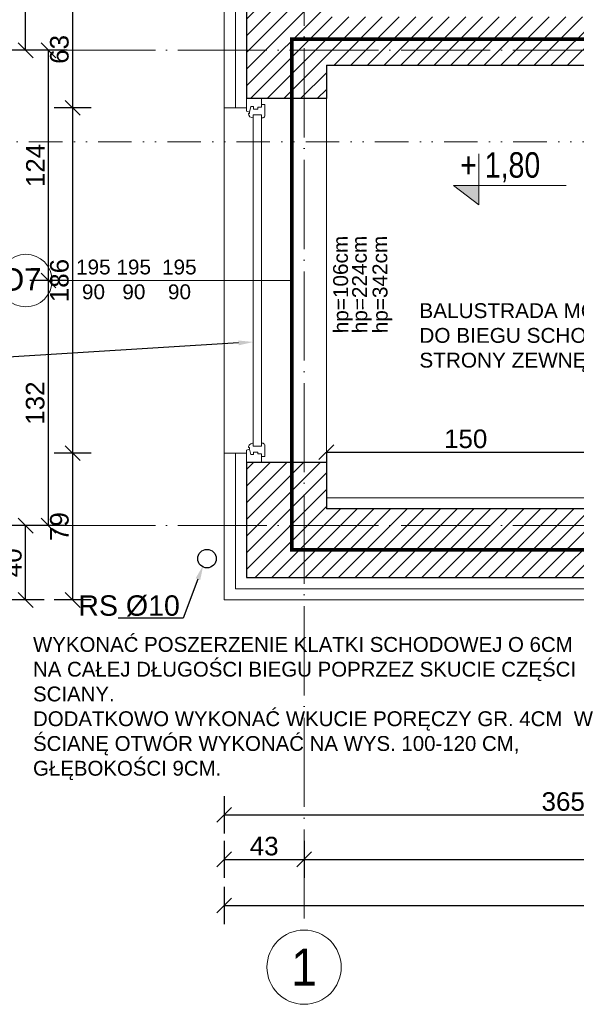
# Model space of a CAD drawing. Header units: millimetres. Extents: x -2720 to 125583, y -8970 to 34912.
# Tile 65 of 105: x 19765 to 20064, y 17932 to 18462. Entities that reach past the tile are written whole.
import ezdxf
from ezdxf import colors
from ezdxf.entities.mleader import LeaderData, LeaderLine
from ezdxf.enums import TextEntityAlignment as Align
from ezdxf.math import Vec2, Vec3

# ---------------------------------------------------------------- set-up
doc = ezdxf.new("R2010")
doc.units = ezdxf.units.MM
for name, pattern in [('1KS_2KP-50', [37.05, 12, 6, -6.35, 0, -6.35, 0, -6.35]), ('ACAD_ISO02W100', [15, 12, -3]), ('ACAD_ISO03W100', [30, 12, -18]), ('ACAD_ISO04W100', [30, 24, -3, 0, -3]), ('Osie$0$CONTINOUS', [0])]:
    doc.linetypes.add(name, pattern=pattern)
doc.layers.add('000_HATCH', color=253, linetype='Continuous', lineweight=5, transparency=0.5)
for name, color, linetype, lineweight, true_color in [('A_DZIAŁOWA_PROJEKTOWANE', 7, 'Continuous', 18, 0x007cb0), ('A_HATCH', 7, 'Continuous', 5, 0x999999), ('A_IZOLEACJA TERMI_PROJEKTOWANA', 7, 'Continuous', 15, 0x0089b6), ('A_PPOŻ', 1, 'ACAD_ISO02W100', 30, 0xff0000)]:
    doc.layers.add(name, color=color, linetype=linetype, lineweight=lineweight, true_color=true_color)
for name, color, linetype, lineweight in [('A_KONST_ISTNIEJĄCE', 83, 'Continuous', 25), ('A_LINIA PRZEKROJOWA', 223, '1KS_2KP-50', 15), ('A_OPISY', 40, 'Continuous', 9), ('A_OSIE KONSTRUKCYJNE', 150, 'ACAD_ISO04W100', 5), ('A_STOLARKA OKIENNA', 141, 'Continuous', 15), ('A_WIDOK', 141, 'Continuous', 13), ('A_WYMIAROWANIE', 7, 'Continuous', 9)]:
    doc.layers.add(name, color=color, linetype=linetype, lineweight=lineweight)
doc.layers.add('A_RYNNY', color=71, linetype='Continuous')
doc.styles.add('APLUS', font='arial.ttf', dxfattribs={"width": 0.6})
doc.styles.add('DEMIURG_100_opisy', font='arial.ttf', dxfattribs={"width": 0.9, "height": 20})
doc.styles.get("Standard").update_dxf_attribs({"font": 'arial.ttf'})
doc.linetypes.add('BATTING', pattern='A,0.0001,-0.1,[134,ltypeshp.shx,S=0.1,R=0,X=-0.1,Y=0],-0.2,[134,ltypeshp.shx,S=0.1,R=180,X=0.1,Y=0],-0.1', length=0.4001)
doc.dimstyles.new('1 do 100', dxfattribs={"dimtxt": 10, "dimasz": 8, "dimexe": 10, "dimexo": 10, "dimgap": 2, "dimtad": 1, "dimdec": 0, "dimtxsty": 'Standard', "dimblk": 'OBLIQUE', "dimcen": 2.5, "dimadec": 0, "dimazin": 0, "dimtfac": 1, "dimtdec": 0, "dimtmove": 0, "dimatfit": 3, "dimldrblk": 'OBLIQUE', "dimfxl": 10, "dimfxlon": 1, "dimarcsym": 0})
pattern_1 = [(45, (-3039.768, 690.5185), (-4.490128, 4.490128), [])]

# ---------------------------------------------------------------- blocks, each defined once
blk = doc.blocks.new('*U138')
at = {"color": 144}
for p, q in [((-28, 0), (-28, -8)), ((-28, 0), (-21.32, 0)), ((-28, 0), (-28, -8)), ((-21.32, 0), (-20.74, -1.55)), ((161.32, 0), (160.74, -1.55)), ((168, 0), (161.32, 0)), ((168, 0), (168, -8)), ((-23.76, -2.4), (-20.74, -1.55)), ((-23.76, -3.73), (-23.76, -2.4)), ((-22.39, -3.73), (-23.76, -3.73)), ((-22.39, -6.06), (-22.39, -3.73)), ((-20.74, -1.55), (-19.89, -1.55)), ((-19.89, -1.55), (-19.99, -1.01)), ((-19.25, -7.98), (-19.25, -3.66)), ((-19.25, -3.66), (-17.62, -3.66)), ((159.25, -3.66), (157.62, -3.66)), ((159.25, -7.98), (159.25, -3.66)), ((159.89, -1.55), (159.99, -1.01)), ((160.74, -1.55), (159.89, -1.55)), ((163.76, -2.4), (160.74, -1.55)), ((162.39, -6.06), (162.39, -3.73)), ((162.39, -3.73), (163.76, -3.73)), ((163.76, -3.73), (163.76, -2.4)), ((-28, -8), (-24.8, -8)), ((-24.8, -8), (-24.8, -9.92)), ((-24.8, -8), (-23.41, -8)), ((-24.8, -9.92), (-18.94, -9.92)), ((-23.41, -8), (-23.41, -6.06)), ((-23.41, -6.06), (-22.39, -6.06)), ((-17.66, -7.98), (-19.25, -7.98)), ((-17.66, -9.03), (-17.66, -7.98)), ((157.66, -9.03), (157.66, -7.98)), ((157.66, -7.98), (159.25, -7.98)), ((164.8, -9.92), (158.94, -9.92)), ((163.41, -6.06), (162.39, -6.06)), ((163.41, -8), (163.41, -6.06)), ((164.8, -8), (163.41, -8)), ((168, -8), (164.8, -8)), ((164.8, -8), (164.8, -9.92))]:
    blk.add_line(p, q, dxfattribs=at)
blk.add_lwpolyline([(-19.25, -3.66), (159.25, -3.66), (159.25, -7.98), (-19.25, -7.98)], close=True, dxfattribs=at)
for centre, radius, start, end in [((-20.13, -3.52), 2.51, 356.8105, 86.8105), ((160.13, -3.52), 2.51, 93.1895, 183.1895), ((-19.03, -8.42), 1.5, 273.3553, 335.6854), ((159.03, -8.42), 1.5, 204.3146, 266.6447)]:
    blk.add_arc(centre, radius, start, end, dxfattribs=at)
blk = doc.blocks.new('*U8')
blk.add_hatch(color=256).paths.add_polyline_path([(0, 0.1532), (-0.198, 0.1532), (0, 0)])
blk.add_line((0, 0.1532), (0, 0.4))
blk.add_lwpolyline([(0, 0.1532), (0, 0), (-0.198, 0.1532), (0.6852, 0.1532)])
at = {"style": 'APLUS', "width": 0.8}
blk.add_attdef('%%P_0.00', text='', height=0.2, dxfattribs=at).set_placement((-0.1457, 0.1532), align=Align.BOTTOM_LEFT)
blk = doc.blocks.new('_Oblique')
at = {"color": 0, "linetype": 'ByBlock', "lineweight": -2}
blk.add_line((-0.5, -0.5), (0.5, 0.5), dxfattribs=at)
blk = doc.blocks.new('*D442')
at = {"layer": 'A_WYMIAROWANIE', "color": 0, "lineweight": -2, "ltscale": 2, "transparency": 16777216}
for p, q in [((19803.16, 18477.66), (19783.16, 18477.66)), ((19793.16, 18477.66), (19793.16, 18414.66)), ((19803.16, 18414.66), (19783.16, 18414.66))]:
    blk.add_line(p, q, dxfattribs=at)
at = {"layer": 'Defpoints', "color": 0, "ltscale": 2, "transparency": 16777216}
for p in [(19874.77, 18477.66), (19793.16, 18414.66), (19874.77, 18414.66)]:
    blk.add_point(p, dxfattribs=at)
at = {"layer": 'A_WYMIAROWANIE', "color": 0, "lineweight": -2, "ltscale": 2, "transparency": 16777216, "xscale": 8, "yscale": 8, "zscale": 8}
for p, rotation in [((19793.16, 18477.66), 90), ((19793.16, 18414.66), 270)]:
    blk.add_blockref('_Oblique', p, dxfattribs=dict(at, rotation=rotation))
at = {"layer": 'A_WYMIAROWANIE', "color": 0, "ltscale": 2, "transparency": 16777216, "insert": (19786.05, 18446.16), "char_height": 10, "attachment_point": 5, "rotation": 90}
blk.add_mtext('63', dxfattribs=at)
blk = doc.blocks.new('*D443')
at = {"layer": 'A_WYMIAROWANIE', "color": 0, "lineweight": -2, "ltscale": 2, "transparency": 16777216}
for p, q in [((19803.16, 18414.66), (19783.16, 18414.66)), ((19793.16, 18414.66), (19793.16, 18228.66)), ((19803.16, 18228.66), (19783.16, 18228.66))]:
    blk.add_line(p, q, dxfattribs=at)
at = {"layer": 'Defpoints', "color": 0, "ltscale": 2, "transparency": 16777216}
for p in [(19874.77, 18414.66), (19793.16, 18228.66), (19874.77, 18228.66)]:
    blk.add_point(p, dxfattribs=at)
at = {"layer": 'A_WYMIAROWANIE', "color": 0, "lineweight": -2, "ltscale": 2, "transparency": 16777216, "xscale": 8, "yscale": 8, "zscale": 8}
for p, rotation in [((19793.16, 18414.66), 90), ((19793.16, 18228.66), 270)]:
    blk.add_blockref('_Oblique', p, dxfattribs=dict(at, rotation=rotation))
at = {"layer": 'A_WYMIAROWANIE', "color": 0, "ltscale": 2, "transparency": 16777216, "insert": (19786.06, 18321.66), "char_height": 10, "attachment_point": 5, "rotation": 90}
blk.add_mtext('186', dxfattribs=at)
blk = doc.blocks.new('*D444')
at = {"layer": 'A_WYMIAROWANIE', "color": 0, "lineweight": -2, "ltscale": 2, "transparency": 16777216}
for p, q in [((19803.16, 18228.66), (19783.16, 18228.66)), ((19793.16, 18228.66), (19793.16, 18149.66)), ((19803.16, 18149.66), (19783.16, 18149.66))]:
    blk.add_line(p, q, dxfattribs=at)
at = {"layer": 'Defpoints', "color": 0, "ltscale": 2, "transparency": 16777216}
for p in [(19874.77, 18228.66), (19793.16, 18149.66), (19874.77, 18149.66)]:
    blk.add_point(p, dxfattribs=at)
at = {"layer": 'A_WYMIAROWANIE', "color": 0, "lineweight": -2, "ltscale": 2, "transparency": 16777216, "xscale": 8, "yscale": 8, "zscale": 8}
for p, rotation in [((19793.16, 18228.66), 90), ((19793.16, 18149.66), 270)]:
    blk.add_blockref('_Oblique', p, dxfattribs=dict(at, rotation=rotation))
at = {"layer": 'A_WYMIAROWANIE', "color": 0, "ltscale": 2, "transparency": 16777216, "insert": (19786.06, 18189.16), "char_height": 10, "attachment_point": 5, "rotation": 90}
blk.add_mtext('79', dxfattribs=at)
blk = doc.blocks.new('*D445')
at = {"layer": 'A_WYMIAROWANIE', "color": 0, "lineweight": -2, "ltscale": 2, "transparency": 16777216}
for p, q in [((19777.86, 18189.66), (19757.86, 18189.66)), ((19767.86, 18149.66), (19767.86, 18189.66)), ((19777.86, 18149.66), (19757.86, 18149.66))]:
    blk.add_line(p, q, dxfattribs=at)
at = {"layer": 'Defpoints', "color": 0, "ltscale": 2, "transparency": 16777216}
for p in [(19767.86, 18189.66), (19874.77, 18189.66), (19874.77, 18149.66)]:
    blk.add_point(p, dxfattribs=at)
at = {"layer": 'A_WYMIAROWANIE', "color": 0, "lineweight": -2, "ltscale": 2, "transparency": 16777216, "xscale": 8, "yscale": 8, "zscale": 8}
for p, rotation in [((19767.86, 18189.66), 90), ((19767.86, 18149.66), 270)]:
    blk.add_blockref('_Oblique', p, dxfattribs=dict(at, rotation=rotation))
at = {"layer": 'A_WYMIAROWANIE', "color": 0, "ltscale": 2, "transparency": 16777216, "insert": (19760.75, 18169.66), "char_height": 10, "attachment_point": 5, "rotation": 90}
blk.add_mtext('40', dxfattribs=at)
blk = doc.blocks.new('*D446')
at = {"layer": 'A_WYMIAROWANIE', "color": 0, "lineweight": -2, "ltscale": 2, "transparency": 16777216}
for p, q in [((19790.13, 18321.66), (19770.13, 18321.66)), ((19780.13, 18189.66), (19780.13, 18321.66)), ((19790.13, 18189.66), (19770.13, 18189.66))]:
    blk.add_line(p, q, dxfattribs=at)
at = {"layer": 'Defpoints', "color": 0, "ltscale": 2, "transparency": 16777216}
for p in [(19780.13, 18321.66), (19874.77, 18321.66), (19897.12, 18189.66)]:
    blk.add_point(p, dxfattribs=at)
at = {"layer": 'A_WYMIAROWANIE', "color": 0, "lineweight": -2, "ltscale": 2, "transparency": 16777216, "xscale": 8, "yscale": 8, "zscale": 8}
for p, rotation in [((19780.13, 18321.66), 90), ((19780.13, 18189.66), 270)]:
    blk.add_blockref('_Oblique', p, dxfattribs=dict(at, rotation=rotation))
at = {"layer": 'A_WYMIAROWANIE', "color": 0, "ltscale": 2, "transparency": 16777216, "insert": (19773.02, 18255.66), "char_height": 10, "attachment_point": 5, "rotation": 90}
blk.add_mtext('132', dxfattribs=at)
blk = doc.blocks.new('*D447')
at = {"layer": 'A_WYMIAROWANIE', "color": 0, "lineweight": -2, "ltscale": 2, "transparency": 16777216}
for p, q in [((19790.13, 18445.66), (19770.13, 18445.66)), ((19780.13, 18321.66), (19780.13, 18445.66)), ((19790.13, 18321.66), (19770.13, 18321.66))]:
    blk.add_line(p, q, dxfattribs=at)
at = {"layer": 'Defpoints', "color": 0, "ltscale": 2, "transparency": 16777216}
for p in [(19780.13, 18445.66), (19882.95, 18445.66), (19874.77, 18321.66)]:
    blk.add_point(p, dxfattribs=at)
at = {"layer": 'A_WYMIAROWANIE', "color": 0, "lineweight": -2, "ltscale": 2, "transparency": 16777216, "xscale": 8, "yscale": 8, "zscale": 8}
for p, rotation in [((19780.13, 18445.66), 90), ((19780.13, 18321.66), 270)]:
    blk.add_blockref('_Oblique', p, dxfattribs=dict(at, rotation=rotation))
at = {"layer": 'A_WYMIAROWANIE', "color": 0, "ltscale": 2, "transparency": 16777216, "insert": (19773.11, 18383.66), "char_height": 10, "attachment_point": 5, "rotation": 90}
blk.add_mtext('124', dxfattribs=at)
blk = doc.blocks.new('*D448')
at = {"layer": 'A_WYMIAROWANIE', "color": 0, "lineweight": -2, "ltscale": 2, "transparency": 16777216}
for p, q in [((19777.86, 19609.66), (19757.86, 19609.66)), ((19767.86, 18445.66), (19767.86, 19609.66)), ((19777.86, 18445.66), (19757.86, 18445.66))]:
    blk.add_line(p, q, dxfattribs=at)
at = {"layer": 'Defpoints', "color": 0, "ltscale": 2, "transparency": 16777216}
for p in [(19767.86, 19609.66), (19855.59, 19609.66), (19882.95, 18445.66)]:
    blk.add_point(p, dxfattribs=at)
at = {"layer": 'A_WYMIAROWANIE', "color": 0, "lineweight": -2, "ltscale": 2, "transparency": 16777216, "xscale": 8, "yscale": 8, "zscale": 8}
for p, rotation in [((19767.86, 19609.66), 90), ((19767.86, 18445.66), 270)]:
    blk.add_blockref('_Oblique', p, dxfattribs=dict(at, rotation=rotation))
at = {"layer": 'A_WYMIAROWANIE', "color": 0, "ltscale": 2, "transparency": 16777216, "insert": (19760.75, 19027.66), "char_height": 10, "attachment_point": 5, "rotation": 90}
blk.add_mtext('1164', dxfattribs=at)
blk = doc.blocks.new('*D450')
at = {"layer": 'A_WYMIAROWANIE', "color": 0, "lineweight": -2, "ltscale": 2, "transparency": 16777216}
for p, q in [((19753.5, 19652.66), (19733.5, 19652.66)), ((19743.5, 19652.66), (19743.5, 18149.66)), ((19753.5, 18149.66), (19733.5, 18149.66))]:
    blk.add_line(p, q, dxfattribs=at)
at = {"layer": 'Defpoints', "color": 0, "ltscale": 2, "transparency": 16777216}
for p in [(19874.77, 19652.66), (19743.5, 18149.66), (19874.77, 18149.66)]:
    blk.add_point(p, dxfattribs=at)
at = {"layer": 'A_WYMIAROWANIE', "color": 0, "lineweight": -2, "ltscale": 2, "transparency": 16777216, "xscale": 8, "yscale": 8, "zscale": 8}
for p, rotation in [((19743.5, 19652.66), 90), ((19743.5, 18149.66), 270)]:
    blk.add_blockref('_Oblique', p, dxfattribs=dict(at, rotation=rotation))
at = {"layer": 'A_WYMIAROWANIE', "color": 0, "ltscale": 2, "transparency": 16777216, "insert": (19736.39, 18901.16), "char_height": 10, "attachment_point": 5, "rotation": 90}
blk.add_mtext('1503', dxfattribs=at)
blk = doc.blocks.new('*D464')
at = {"layer": 'A_WYMIAROWANIE', "color": 0, "lineweight": -2, "ltscale": 2, "transparency": 16777216}
for p, q in [((19929.77, 18229.27), (19929.77, 18219.27)), ((19929.77, 18229.27), (20079.77, 18229.27)), ((20079.77, 18229.27), (20079.77, 18219.27))]:
    blk.add_line(p, q, dxfattribs=at)
at = {"layer": 'Defpoints', "color": 0, "ltscale": 2, "transparency": 16777216}
for p in [(19929.77, 18236.52), (20079.77, 18236.52), (20079.77, 18229.27)]:
    blk.add_point(p, dxfattribs=at)
at = {"layer": 'A_WYMIAROWANIE', "color": 0, "lineweight": -2, "ltscale": 2, "transparency": 16777216, "xscale": 8, "yscale": 8, "zscale": 8, "rotation": 180}
blk.add_blockref('_Oblique', (19929.77, 18229.27), dxfattribs=at)
at = {"layer": 'A_WYMIAROWANIE', "color": 0, "lineweight": -2, "ltscale": 2, "transparency": 16777216, "xscale": 8, "yscale": 8, "zscale": 8}
blk.add_blockref('_Oblique', (20079.77, 18229.27), dxfattribs=at)
at = {"layer": 'A_WYMIAROWANIE', "color": 0, "ltscale": 2, "transparency": 16777216, "insert": (20004.77, 18236.37), "char_height": 10, "attachment_point": 5}
blk.add_mtext('150', dxfattribs=at)
blk = doc.blocks.new('*D474')
at = {"layer": 'A_WYMIAROWANIE', "color": 0, "lineweight": -2, "ltscale": 2, "transparency": 16777216}
for p, q in [((19874.77, 18043.9), (19874.77, 18023.9)), ((20239.77, 18043.9), (20239.77, 18023.9)), ((19874.77, 18033.9), (20239.77, 18033.9))]:
    blk.add_line(p, q, dxfattribs=at)
at = {"layer": 'Defpoints', "color": 0, "ltscale": 2, "transparency": 16777216}
for p in [(19874.77, 18149.66), (20239.77, 18149.66), (20239.77, 18033.9)]:
    blk.add_point(p, dxfattribs=at)
at = {"layer": 'A_WYMIAROWANIE', "color": 0, "lineweight": -2, "ltscale": 2, "transparency": 16777216, "xscale": 8, "yscale": 8, "zscale": 8, "rotation": 180}
blk.add_blockref('_Oblique', (19874.77, 18033.9), dxfattribs=at)
at = {"layer": 'A_WYMIAROWANIE', "color": 0, "lineweight": -2, "ltscale": 2, "transparency": 16777216, "xscale": 8, "yscale": 8, "zscale": 8}
blk.add_blockref('_Oblique', (20239.77, 18033.9), dxfattribs=at)
at = {"layer": 'A_WYMIAROWANIE', "color": 0, "ltscale": 2, "transparency": 16777216, "insert": (20057.27, 18041.01), "char_height": 10, "attachment_point": 5}
blk.add_mtext('365', dxfattribs=at)
blk = doc.blocks.new('*D477')
at = {"layer": 'A_WYMIAROWANIE', "color": 0, "lineweight": -2, "ltscale": 2, "transparency": 16777216}
for p, q in [((19874.77, 18019.9), (19874.77, 17999.9)), ((19917.77, 18019.9), (19917.77, 17999.9)), ((19874.77, 18009.9), (19917.77, 18009.9))]:
    blk.add_line(p, q, dxfattribs=at)
at = {"layer": 'Defpoints', "color": 0, "ltscale": 2, "transparency": 16777216}
for p in [(19874.77, 18149.66), (19917.77, 18149.66), (19917.77, 18009.9)]:
    blk.add_point(p, dxfattribs=at)
at = {"layer": 'A_WYMIAROWANIE', "color": 0, "lineweight": -2, "ltscale": 2, "transparency": 16777216, "xscale": 8, "yscale": 8, "zscale": 8, "rotation": 180}
blk.add_blockref('_Oblique', (19874.77, 18009.9), dxfattribs=at)
at = {"layer": 'A_WYMIAROWANIE', "color": 0, "lineweight": -2, "ltscale": 2, "transparency": 16777216, "xscale": 8, "yscale": 8, "zscale": 8}
blk.add_blockref('_Oblique', (19917.77, 18009.9), dxfattribs=at)
at = {"layer": 'A_WYMIAROWANIE', "color": 0, "ltscale": 2, "transparency": 16777216, "insert": (19896.27, 18017.01), "char_height": 10, "attachment_point": 5}
blk.add_mtext('43', dxfattribs=at)
blk = doc.blocks.new('*D478')
at = {"layer": 'A_WYMIAROWANIE', "color": 0, "lineweight": -2, "ltscale": 2, "transparency": 16777216}
for p, q in [((19917.77, 18019.9), (19917.77, 17999.9)), ((20736.27, 18019.9), (20736.27, 17999.9)), ((19917.77, 18009.9), (20736.27, 18009.9))]:
    blk.add_line(p, q, dxfattribs=at)
at = {"layer": 'Defpoints', "color": 0, "ltscale": 2, "transparency": 16777216}
for p in [(20736.27, 18180.42), (19917.77, 18149.66), (20736.27, 18009.9)]:
    blk.add_point(p, dxfattribs=at)
at = {"layer": 'A_WYMIAROWANIE', "color": 0, "lineweight": -2, "ltscale": 2, "transparency": 16777216, "xscale": 8, "yscale": 8, "zscale": 8, "rotation": 180}
blk.add_blockref('_Oblique', (19917.77, 18009.9), dxfattribs=at)
at = {"layer": 'A_WYMIAROWANIE', "color": 0, "lineweight": -2, "ltscale": 2, "transparency": 16777216, "xscale": 8, "yscale": 8, "zscale": 8}
blk.add_blockref('_Oblique', (20736.27, 18009.9), dxfattribs=at)
at = {"layer": 'A_WYMIAROWANIE', "color": 0, "ltscale": 2, "transparency": 16777216, "insert": (20327.02, 18017), "char_height": 10, "attachment_point": 5}
blk.add_mtext('819', dxfattribs=at)
blk = doc.blocks.new('*D480')
at = {"layer": 'A_WYMIAROWANIE', "color": 0, "lineweight": -2, "ltscale": 2, "transparency": 16777216}
for p, q in [((19874.77, 17995.1), (19874.77, 17975.1)), ((20777.77, 17995.1), (20777.77, 17975.1)), ((19874.77, 17985.1), (20777.77, 17985.1))]:
    blk.add_line(p, q, dxfattribs=at)
at = {"layer": 'Defpoints', "color": 0, "ltscale": 2, "transparency": 16777216}
for p in [(19874.77, 18172.69), (20777.77, 18172.69), (20777.77, 17985.1)]:
    blk.add_point(p, dxfattribs=at)
at = {"layer": 'A_WYMIAROWANIE', "color": 0, "lineweight": -2, "ltscale": 2, "transparency": 16777216, "xscale": 8, "yscale": 8, "zscale": 8, "rotation": 180}
blk.add_blockref('_Oblique', (19874.77, 17985.1), dxfattribs=at)
at = {"layer": 'A_WYMIAROWANIE', "color": 0, "lineweight": -2, "ltscale": 2, "transparency": 16777216, "xscale": 8, "yscale": 8, "zscale": 8}
blk.add_blockref('_Oblique', (20777.77, 17985.1), dxfattribs=at)
at = {"layer": 'A_WYMIAROWANIE', "color": 0, "ltscale": 2, "transparency": 16777216, "insert": (20326.27, 17992.21), "char_height": 10, "attachment_point": 5}
blk.add_mtext('903', dxfattribs=at)

msp = doc.modelspace()

# ---------------------------------------------------------------- hatches: boundary and pattern name
at = {"layer": 'A_HATCH'}
h = msp.add_hatch(dxfattribs=at)
h.set_pattern_fill('ANSI31', color=256, scale=2)
h.set_pattern_definition(pattern_1)
h.paths.add_polyline_path([(20765.77, 18435.66), (20765.77, 19640.66), (20580.77, 19640.66), (20580.77, 19597.66), (20722.77, 19597.66), (20722.77, 18722.66), (20707.77, 18722.66), (20707.77, 18463.66), (20594.77, 18463.66), (20594.77, 18437.66), (20710.77, 18437.66), (20710.77, 18334.66), (20722.77, 18334.66), (20722.77, 18204.66), (20462.77, 18204.66), (20462.77, 18161.66), (20765.77, 18161.66)])
h.paths.add_polyline_path([(20733.27, 18362.64), (20719.27, 18362.64), (20719.27, 18376.64), (20733.27, 18376.64)], flags=16)
h.paths.add_polyline_path([(20716.27, 18558.49), (20716.27, 18572.49)], flags=16)
h.paths.add_polyline_path([(20234.77, 18194.66), (20069.77, 18194.66), (20069.77, 18198.66), (19929.77, 18198.66), (19929.77, 18204.66), (19929.77, 18223.66), (19886.77, 18223.66), (19886.77, 18161.66), (20234.77, 18161.66)])
h.paths.add_polyline_path([(19929.77, 19597.66), (20070.77, 19597.66), (20070.77, 19640.66), (19886.77, 19640.66), (19886.77, 18699.66), (19929.77, 18699.66)])
h.paths.add_polyline_path([(20352.77, 19640.66), (20298.77, 19640.66), (20298.77, 19597.66), (20352.77, 19597.66)])
h = msp.add_hatch(dxfattribs=at)
h.set_pattern_fill('ANSI31', color=256, scale=2)
h.set_pattern_definition(pattern_1)
h.paths.add_polyline_path([(20444.77, 18463.66), (19929.77, 18463.66), (19929.77, 18472.66), (19886.77, 18472.66), (19886.77, 18419.66), (19929.77, 18419.66), (19929.77, 18437.66), (20444.77, 18437.66)])
h.paths.add_polyline_path([(20609.77, 18437.66), (20594.77, 18437.66), (20594.77, 18352.66), (20609.77, 18352.66)])
h.paths.add_polyline_path([(20609.77, 18262.66), (20594.77, 18262.66), (20594.77, 18204.66), (20609.77, 18204.66)])

# ---------------------------------------------------------------- linework, layer by layer
at = {"layer": '000_HATCH', "ltscale": 2}
msp.add_line((20234.77, 18204.66), (19929.77, 18204.66), dxfattribs=at)
at = {"layer": 'A_IZOLEACJA TERMI_PROJEKTOWANA', "ltscale": 2}
for p, q in [((19886.77, 18414.66), (19874.77, 18414.66)), ((19886.77, 18228.66), (19874.77, 18228.66))]:
    msp.add_line(p, q, dxfattribs=at)
for points in [[(19874.77, 18477.66), (19874.77, 18414.66)], [(19874.77, 18228.66), (19874.77, 18149.66), (20239.77, 18149.66)]]:
    msp.add_lwpolyline(points, dxfattribs=at)
at = {"layer": 'A_IZOLEACJA TERMI_PROJEKTOWANA', "linetype": 'BATTING', "ltscale": 14}
for points in [[(19880.77, 18477.66), (19880.77, 18414.66)], [(19880.77, 18228.66), (19880.77, 18155.66), (20239.77, 18155.66)]]:
    msp.add_lwpolyline(points, dxfattribs=at)
at = {"layer": 'A_KONST_ISTNIEJĄCE', "ltscale": 2}
for p, q in [((19929.77, 18437.66), (19929.77, 18419.66)), ((19929.77, 18419.66), (19886.77, 18419.66)), ((19929.77, 18223.66), (19886.77, 18223.66)), ((19929.77, 18223.66), (19929.77, 18204.66)), ((19929.77, 18204.66), (19929.77, 18198.66)), ((20462.77, 18198.66), (19929.77, 18198.66))]:
    msp.add_line(p, q, dxfattribs=at)
for points in [[(19886.77, 18472.66), (19886.77, 18419.66)], [(19929.77, 18437.66), (20444.77, 18437.66)], [(19886.77, 18223.66), (19886.77, 18161.66), (20234.77, 18161.66)]]:
    msp.add_lwpolyline(points, dxfattribs=at)
at = {"layer": 'A_LINIA PRZEKROJOWA'}
msp.add_line((22544.15, 18396.4), (19671.57, 18396.4), dxfattribs=at)
at = {"layer": 'A_OPISY', "color": 144, "true_color": 0x007cb0, "transparency": 33554559}
msp.add_line((19910.4, 18321.66), (19782.11, 18321.66), dxfattribs=at)
msp.add_circle((19767.96, 18321.66), 14.15, dxfattribs=at)
at = {"layer": 'A_OSIE KONSTRUKCYJNE', "ltscale": 2}
for p, q in [((19917.77, 19829.05), (19917.77, 17971.86)), ((19729.58, 18445.66), (20906.91, 18445.66)), ((19729.58, 18189.66), (20906.91, 18189.66))]:
    msp.add_line(p, q, dxfattribs=at)
at = {"layer": 'A_OSIE KONSTRUKCYJNE', "linetype": 'Continuous'}
msp.add_circle((19917.77, 17951.86), 20, dxfattribs=at)
at = {"layer": 'A_PPOŻ', "linetype": 'ACAD_ISO03W100', "ltscale": 2, "const_width": 2}
msp.add_lwpolyline([(19911.11, 18451.73), (20719.49, 18451.73), (20719.49, 18176.6), (19911.11, 18176.6)], close=True, dxfattribs=at)
at = {"layer": 'A_RYNNY'}
msp.add_circle((19865.5, 18171.9), 5, dxfattribs=at)
at = {"layer": 'A_WIDOK', "ltscale": 2}
for p, q in [((19929.77, 18419.66), (19929.77, 18223.66)), ((19874.77, 18414.66), (19874.77, 18228.66))]:
    msp.add_line(p, q, dxfattribs=at)

# ---------------------------------------------------------------- block references
at = {"layer": 'A_OPISY', "transparency": 33554687, "xscale": 68.67492864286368, "yscale": 68.67492864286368, "zscale": 68.67492864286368, "rotation": 1.435389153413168e-05}
msp.add_blockref('*U8', (20011.81, 18362.41), dxfattribs=at).add_auto_attribs({'%%P_0.00': '+ 1,80'})
at = {"layer": 'A_STOLARKA OKIENNA', "transparency": 33554559, "xscale": -1, "rotation": 90}
msp.add_blockref('*U138', (19886.77, 18391.66), dxfattribs=at)

# ---------------------------------------------------------------- texts
at = {"layer": 'A_OPISY'}
msp.add_text('RS %%C10', height=11, dxfattribs=at).set_placement((19796.22, 18141.13))
at = {"layer": 'A_OPISY', "transparency": 33554559, "char_height": 8, "attachment_point": 5, "rotation": 90.4248}
for s, insert in [('hp=106cm', (19938.65, 18319.52)), ('hp=224cm', (19948.82, 18319.52)), ('hp=342cm', (19959.84, 18319.52))]:
    msp.add_mtext_dynamic_manual_height_columns(s, width=44.3905, gutter_width=12.5, heights=[0], dxfattribs=dict(at, insert=insert))
at = {"layer": 'A_OPISY', "color": 144, "true_color": 0x007cb0, "transparency": 33554559, "attachment_point": 5, "rotation": 0.4248}
for s, insert, char_height in [('195\\P90', (19804.33, 18322.21), 8), ('195\\P90', (19826.07, 18322.21), 8), ('195\\P90', (19850.63, 18322.21), 8), ('O7', (19765.26, 18322.21), 12)]:
    msp.add_mtext_dynamic_manual_height_columns(s, width=44.3905, gutter_width=12.5, heights=[0], dxfattribs=dict(at, insert=insert, char_height=char_height))
at = {"layer": 'A_OSIE KONSTRUKCYJNE', "linetype": 'Osie$0$CONTINOUS', "style": 'DEMIURG_100_opisy', "width": 0.9}
msp.add_text('1', height=20, dxfattribs=at).set_placement((19917.77, 17951.86), align=Align.MIDDLE_CENTER)

# ---------------------------------------------------------------- dimensions: what is measured, and where the dimension line sits
at = {"layer": 'A_WYMIAROWANIE', "ltscale": 2}
for base, p1, p2, picture, middle in [((19743.5, 18149.66), (19874.77, 19652.66), (19874.77, 18149.66), '*D450', (19736.39, 18901.16)), ((19767.86, 18189.66), (19874.77, 18149.66), (19874.77, 18189.66), '*D445', (19760.75, 18169.66))]:
    dim = msp.add_linear_dim(base=base, p1=p1, p2=p2, angle=90, dimstyle='1 do 100', dxfattribs=at)
    dim.commit()
    dim.dimension.update_dxf_attribs({"geometry": picture, "text_midpoint": middle})
for base, p1, p2, picture, middle in [((19767.86, 19609.66), (19882.95, 18445.66), (19855.59, 19609.66), '*D448', (19760.75, 19027.66)), ((19793.16, 18414.66), (19874.77, 18477.66), (19874.77, 18414.66), '*D442', (19786.05, 18446.16)), ((19780.13, 18445.66), (19874.77, 18321.66), (19882.95, 18445.66), '*D447', (19773.11, 18383.66)), ((19793.16, 18228.66), (19874.77, 18414.66), (19874.77, 18228.66), '*D443', (19786.06, 18321.66)), ((19780.13, 18321.66), (19897.12, 18189.66), (19874.77, 18321.66), '*D446', (19773.02, 18255.66)), ((19793.16, 18149.66), (19874.77, 18228.66), (19874.77, 18149.66), '*D444', (19786.06, 18189.16))]:
    dim = msp.add_linear_dim(base=base, p1=p1, p2=p2, angle=90, dimstyle='1 do 100', override={"dimtmove": 1}, dxfattribs=at)
    dim.commit()
    dim.dimension.update_dxf_attribs({"geometry": picture, "text_midpoint": middle})
for base, p1, p2, picture, middle in [((20079.77, 18229.27), (19929.77, 18236.52), (20079.77, 18236.52), '*D464', (20004.77, 18236.37)), ((20777.77, 17985.1), (19874.77, 18172.69), (20777.77, 18172.69), '*D480', (20326.27, 17992.21)), ((20239.77, 18033.9), (19874.77, 18149.66), (20239.77, 18149.66), '*D474', (20057.27, 18041.01)), ((19917.77, 18009.9), (19874.77, 18149.66), (19917.77, 18149.66), '*D477', (19896.27, 18017.01))]:
    dim = msp.add_linear_dim(base=base, p1=p1, p2=p2, dimstyle='1 do 100', dxfattribs=at)
    dim.commit()
    dim.dimension.update_dxf_attribs({"geometry": picture, "text_midpoint": middle})
dim = msp.add_linear_dim(base=(20736.26725364, 18009.89920677), p1=(19917.76725364, 18149.66011344), p2=(20736.26725364, 18180.42122783), dimstyle='1 do 100', override={"dimtmove": 1}, dxfattribs=at)
dim.commit()
dim.dimension.update_dxf_attribs({"geometry": '*D478', "text_midpoint": (20327.01725364, 18017.00493665)})

# ---------------------------------------------------------------- leaders
at = {"layer": 'A_DZIAŁOWA_PROJEKTOWANE', "ltscale": 2}
ml = msp.add_multileader_mtext('Standard', dxfattribs=at)
ml.set_content('BALUSTRADA MONTOWANA DO BIEGU SCHODÓW OD STRONY ZEWNĘTRZEJ ', color=256)
ml.set_leader_properties()
ml.build(insert=Vec2(0, 0))
ml.multileader.update_dxf_attribs({"arrow_head_size": 8})
ctx = ml.context
ctx.base_point, ctx.char_height, ctx.arrow_head_size, ctx.plane_origin = Vec3(19977.83, 18304.28), 8, 8, Vec3(20357.69, 18210.18)
notes = []
notes.append((ctx, [(0, (1, 1, 0), (20141.78, 18304.28), (-1, 0), 8, [(0, [(20156.75, 18318.66)], 0, [])])]))
ctx.mtext.insert, ctx.mtext.width, ctx.mtext.defined_height, ctx.mtext.flow_direction = Vec3(19979.83, 18309.46), 163.7981, 64.59, 5
ml = msp.add_multileader_mtext('Standard', dxfattribs=at)
ml.set_content('ODDYMIANIE ZA POMOCĄ NAJWYŻSZEGO OKNA, \\P\\pxi-3,l4,t4;-^IWYSOKOŚĆ PARAPETU H=342CM OD SPOCZNIKA,\\P-^IOTWIERANE W DÓŁ - WYŁOŻENIE NA PARAPET', color=256)
ml.set_leader_properties()
ml.build(insert=Vec2(0, 0))
ml.multileader.update_dxf_attribs({"arrow_head_size": 8})
ctx = ml.context
ctx.base_point, ctx.char_height, ctx.arrow_head_size, ctx.plane_origin = Vec3(19400.88, 18277.39), 8, 8, Vec3(20002.55, 18147.14)
notes.append((ctx, [(0, (1, 1, 0), (19709.31, 18277.39), (-1, 0), 8, [(0, [(19890.42, 18288.57)], 0, [])])]))
ctx.mtext.insert, ctx.mtext.width, ctx.mtext.defined_height, ctx.mtext.flow_direction = Vec3(19402.88, 18281.45), 309.1908, 68.66, 5
ml = msp.add_multileader_mtext('Standard', dxfattribs=at)
ml.set_content('WYKONAĆ POSZERZENIE KLATKI SCHODOWEJ O 6CM NA CAŁEJ DŁUGOŚCI BIEGU POPRZEZ SKUCIE CZĘŚCI SCIANY. \\PDODATKOWO WYKONAĆ WKUCIE PORĘCZY GR. 4CM  W ŚCIANĘ OTWÓR WYKONAĆ NA WYS. 100-120 CM, GŁĘBOKOŚCI 9CM.', color=256)
ml.set_leader_properties()
ml.build(insert=Vec2(0, 0))
ml.multileader.update_dxf_attribs({"arrow_head_size": 8})
ctx = ml.context
ctx.base_point, ctx.char_height, ctx.arrow_head_size, ctx.plane_origin = Vec3(19769.84, 18124.51), 8, 8, Vec3(20303.48, 18007.57)
notes.append((ctx, [(0, (1, 1, 0), (20087.58, 18124.51), (-1, 0), 8, [(0, [(20150.44, 18198.66)], 0, [])])]))
ctx.mtext.insert, ctx.mtext.width, ctx.mtext.defined_height, ctx.mtext.flow_direction = Vec3(19771.84, 18129.68), 309.1908, 68.66, 5
at = {"layer": 'A_OPISY'}
ml = msp.add_multileader_mtext('Standard', dxfattribs=at)
ml.set_content('', color=256)
ml.set_leader_properties()
ml.build(insert=Vec2(0, 0))
ml.multileader.update_dxf_attribs({"dogleg_length": 35, "arrow_head_size": 8})
ctx = ml.context
ctx.base_point, ctx.arrow_head_size, ctx.plane_origin = Vec3(19813.61, 18139.77), 8, Vec3(19903.12, 18161.95)
ctx.text_align_type = 2
notes.append((ctx, [(0, (1, 1, 0), (19852.61, 18139.77), (-1, 0), 35, [(0, [(19863.48, 18168.36)], 0, [])])]))
ctx.mtext.insert, ctx.mtext.alignment, ctx.mtext.flow_direction = Vec3(19815.61, 18141.77), 3, 5
for ctx, leaders in notes:
    for number, flags, end, landing, length, lines in leaders:
        leader = LeaderData()
        leader.index, (leader.has_last_leader_line, leader.has_dogleg_vector, leader.attachment_direction) = number, flags
        leader.last_leader_point, leader.dogleg_vector, leader.dogleg_length = Vec3(end), Vec3(landing), length
        for number, points, colour, breaks in lines:
            line = LeaderLine()
            line.index, line.vertices, line.color, line.breaks = number, Vec3.list(points), colors.encode_raw_color(colour), breaks
            leader.lines.append(line)
        ctx.leaders.append(leader)

doc.saveas('drawing.dxf')
